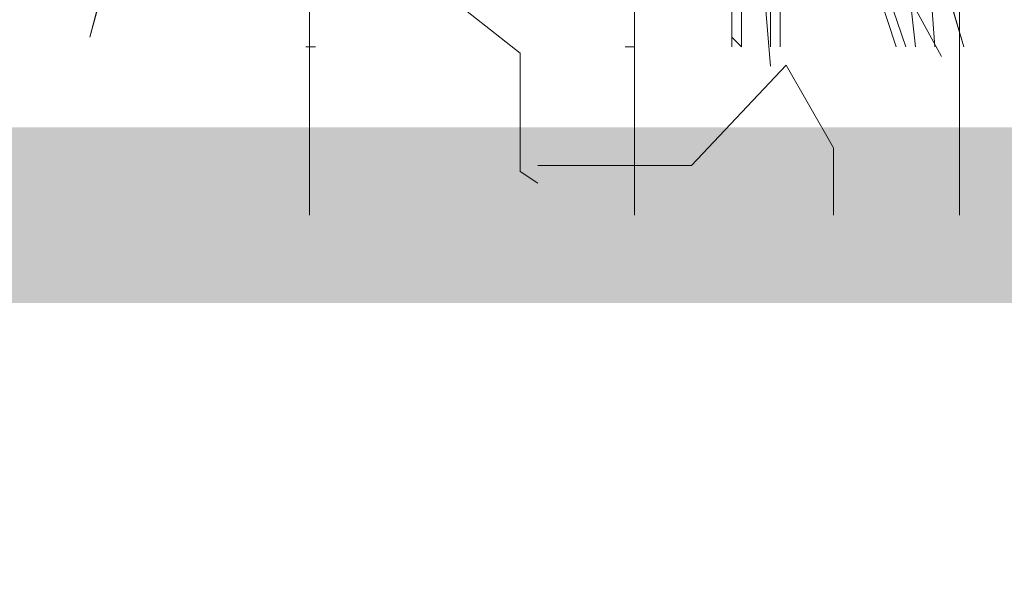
# Model space of a CAD drawing. Header units: millimetres. Extents: x 16698 to 93787, y -21104 to 39413.
# Tile 36 of 256: x 23465 to 23481, y 9741 to 9751. Entities that reach past the tile are written whole.
import ezdxf

# ---------------------------------------------------------------- set-up
doc = ezdxf.new("R2010")
doc.units = ezdxf.units.MM
for name, color, linetype, lineweight in [('__MODUS_ŚCIANY', 2, 'Continuous', 35), ('_MODUS - zielen', 66, 'Continuous', 9), ('Hatch', 4, 'Continuous', 5)]:
    doc.layers.add(name, color=color, linetype=linetype, lineweight=lineweight)

msp = doc.modelspace()

# ---------------------------------------------------------------- hatches: boundary and pattern name
at = {"layer": 'Hatch', "ltscale": 2, "true_color": 0xc7c7c7}
h = msp.add_hatch(dxfattribs=at)
h.set_pattern_fill('GRATE', color=9, scale=7, angle=90)
h.paths.add_polyline_path([(23182.90184, 9824.23322), (23670.94642, 9824.23322), (23670.94642, 9747.23322), (23182.90184, 9747.23322)])

# ---------------------------------------------------------------- linework, layer by layer
at = {"layer": '__MODUS_ŚCIANY', "ltscale": 2, "const_width": 3}
msp.add_lwpolyline([(22482.72843, 9742.23322), (23135.03227, 9742.23322), (23219.34561, 9747.23322), (23815.53999, 9747.23322)], dxfattribs=at)
at = {"layer": '_MODUS - zielen', "transparency": 33554687}
for points in [[(23476.82616, 9769.1408), (23476.82616, 9750.1125), (23476.82616, 9750.1125)], [(23477.48802, 9768.14802), (23477.48802, 9750.1125), (23477.48802, 9750.1125)], [(23478.14987, 9766.49338), (23479.96997, 9750.1125), (23479.96997, 9750.1125)], [(23478.14987, 9766.49338), (23479.96997, 9750.1125), (23479.96997, 9750.1125)], [(23469.65775, 9764.1769), (23465.85209, 9750.27796), (23469.49228, 9764.1769)], [(23476.99163, 9764.1769), (23476.99163, 9750.1125), (23476.99163, 9750.1125)], [(23477.65348, 9764.1769), (23477.65348, 9750.1125), (23477.65348, 9750.1125)], [(23479.30811, 9763.6805), (23480.3009, 9750.1125), (23480.3009, 9750.1125)], [(23479.63904, 9750.1125), (23475.50246, 9762.68772), (23479.80451, 9750.1125)], [(23477.48802, 9749.78157), (23477.32255, 9751.76714), (23476.99163, 9753.91816), (23476.49524, 9755.0764), (23476.49524, 9756.40011), (23476.16431, 9757.72382), (23475.99885, 9758.55114), (23475.99885, 9759.87485), (23475.83338, 9760.70216)], [(23478.4808, 9758.05475), (23480.79729, 9750.1125), (23480.79729, 9750.1125)], [(23478.4808, 9757.88928), (23480.79729, 9750.1125), (23480.79729, 9750.1125)], [(23469.87405, 9754.85459), (23469.87405, 9752.63121), (23473.20814, 9750.00361), (23473.20814, 9747.98233), (23473.51162, 9747.78023)], [(23480.41287, 9749.94704), (23479.42009, 9751.76714), (23479.42009, 9751.76714)], [(23476.99163, 9750.1125), (23476.82616, 9750.27796), (23476.82616, 9750.27796)], [(23469.54577, 9750.1125), (23469.71123, 9750.1125), (23469.71123, 9750.1125)], [(23475.00606, 9750.1125), (23475.17153, 9750.1125), (23475.17153, 9750.1125)], [(23473.51162, 9748.08331), (23476.13935, 9748.08331), (23477.75616, 9749.80138), (23478.5651, 9748.38653), (23478.5651, 9747.23322)]]:
    msp.add_lwpolyline(points, dxfattribs=at)

doc.saveas('drawing.dxf')
